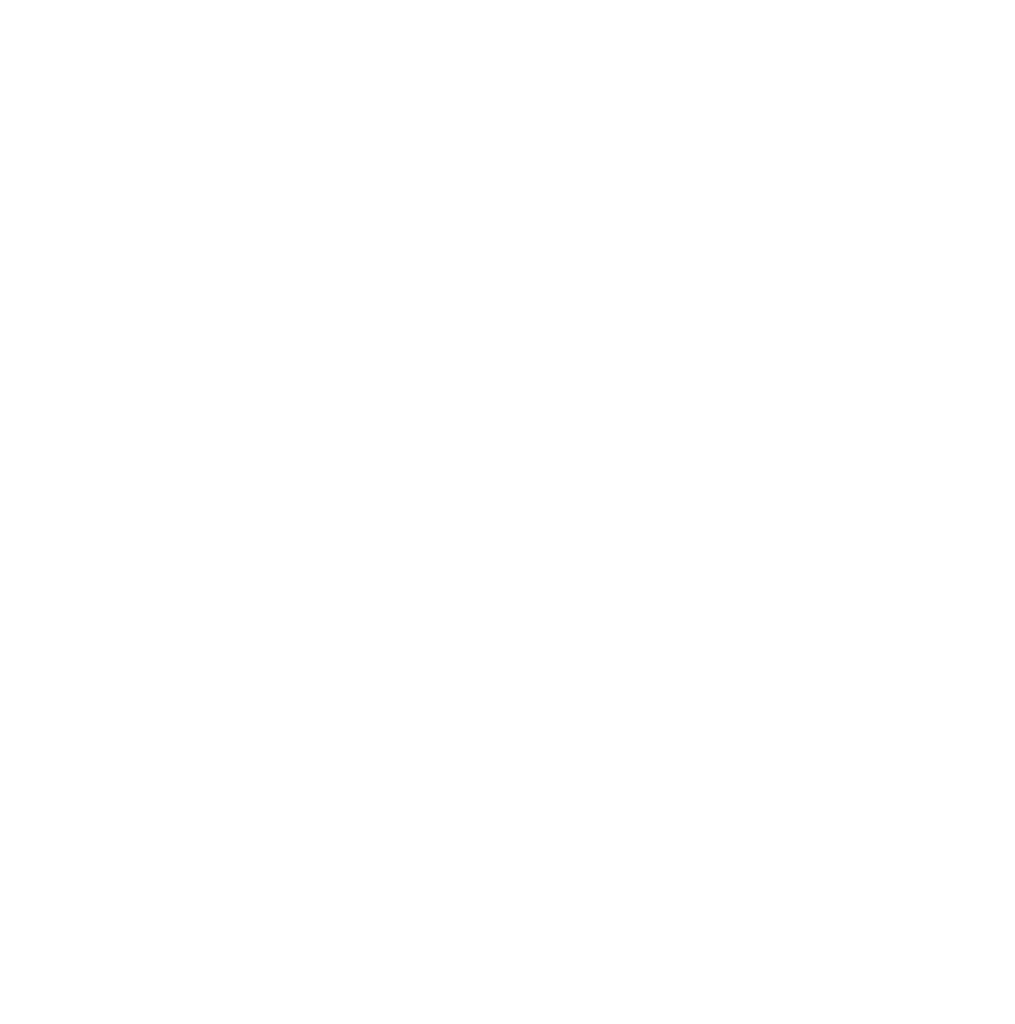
# Model space of a CAD drawing. Extents: x -287416 to 4934791, y -504132 to 1826789.
# Tile 91 of 132: x 87392 to 102628, y 172131 to 187514. Entities that reach past the tile are written whole.
import ezdxf

# ---------------------------------------------------------------- set-up
doc = ezdxf.new("R2010")
doc.units = 0
doc.header["$LTSCALE"] = 800
doc.header["$MEASUREMENT"] = 0
doc.layers.get('0').update_dxf_attribs({"linetype": 'CONTINUOUS'})
doc.layers.add('T', color=3, linetype='CONTINUOUS', lineweight=15)
doc.layers.add('TEXT', color=3, linetype='CONTINUOUS', lineweight=15)
doc.styles.add('ROMANC', font='romanc')
doc.styles.add('ROMANS', font='ISO9.shx', dxfattribs={"width": 0.8})

msp = doc.modelspace()

# ---------------------------------------------------------------- texts
at = {"insert": (54259.9, 187508.6), "char_height": 300, "attachment_point": 1, "style": 'ROMANS'}
msp.add_mtext_dynamic_manual_height_columns('\\pi407.49;MONORAIL FOR PANEL \\PHANDLING BOTTOM OF \\P\\pi676.07;MONORAIL @ 27.2M', width=4849.273, gutter_width=2000, heights=[0], dxfattribs=at)
at = {"layer": 'T', "insert": (74774.6, 187183.6), "char_height": 400, "attachment_point": 1, "style": 'ROMANC'}
msp.add_mtext_dynamic_manual_height_columns('\\pi65.491;COOLING TOWER ETC \\P\\pi579.78;AT ROOF OF CER', width=6702.411, gutter_width=2000, heights=[0], dxfattribs=at)
at = {"layer": 'TEXT', "insert": (50083.4, 179340), "char_height": 450, "width": 8892.585, "attachment_point": 1, "style": 'ROMANS'}
msp.add_mtext('\\pi229.15;COLUMNS TO BE RAISED UPTO \\P\\pi1437.7;33.0M FOR PROVIDING \\P\\pi417.72;SUPPORTING STRUCTURE FOR  \\P\\pi512.01;CRITICAL PIPING AND POWER \\P\\pi2629.1;CYCLE PIPING', dxfattribs=at)

doc.saveas('drawing.dxf')
